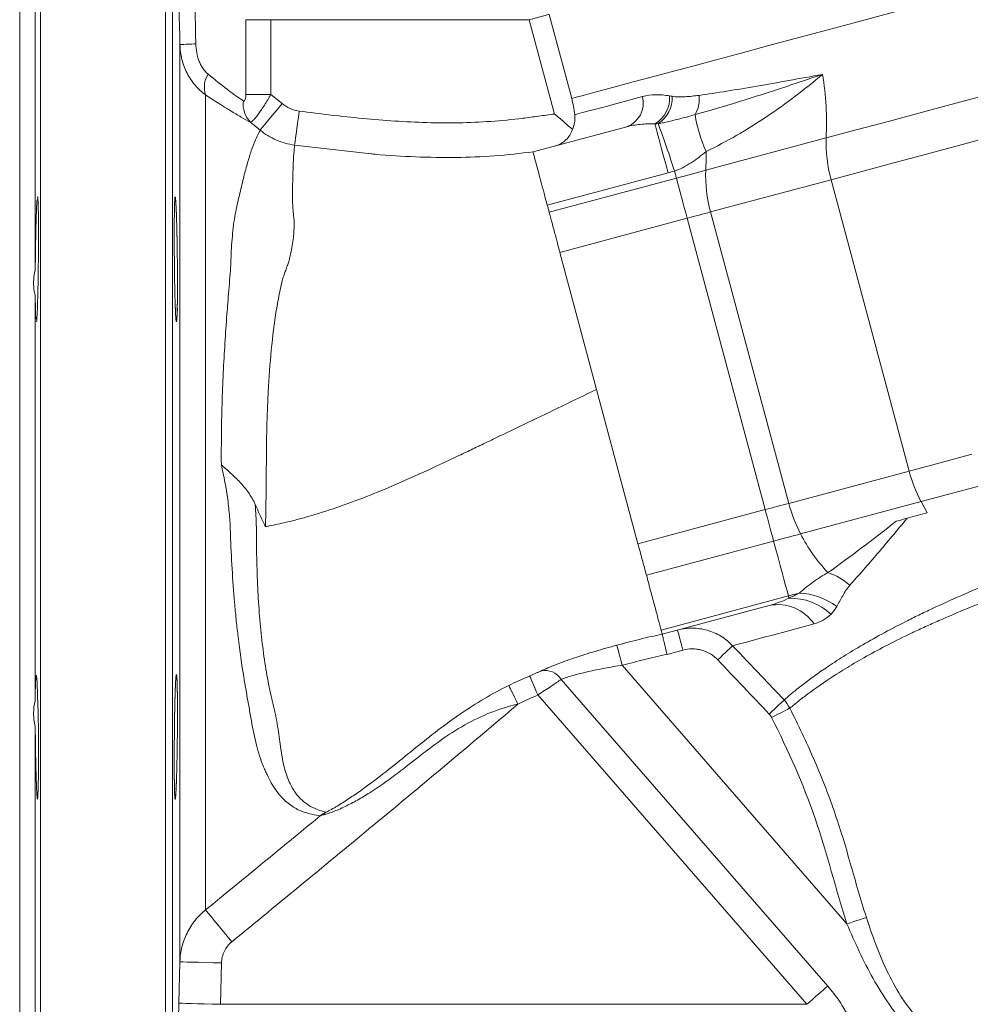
# Model space of a CAD drawing. Header units: millimetres. Extents: x -2 to 362, y -185 to 555.
# Tile 10 of 14: x 12 to 150, y 156 to 298. Entities that reach past the tile are written whole.
import ezdxf

# ---------------------------------------------------------------- set-up
doc = ezdxf.new("R2010")
doc.units = ezdxf.units.MM

msp = doc.modelspace()

# ---------------------------------------------------------------- linework, layer by layer
at = {"color": 7, "linetype": 'Continuous', "lineweight": 15}
for p, q in [((15.45, 229.34), (15.45, 339.34)), ((12.45, 229.34), (12.45, 308.34)), ((14.69, 262.26), (14.69, 303.62)), ((45.05, 287.56), (45.05, 298.34)), ((48.68, 298.34), (45.05, 298.34)), ((48.68, 298.34), (48.68, 287.56)), ((85.93, 298.34), (48.68, 298.34)), ((89.58, 284.74), (85.93, 298.34)), ((88.82, 299.11), (92.07, 286.98)), ((35.56, 162.47), (35.56, 294.74)), ((39.26, 287.5), (39.26, 169.96)), ((48.68, 287.56), (45.05, 287.56)), ((48.68, 287.56), (50.28, 286.25)), ((86.48, 279.28), (99.99, 282.9)), ((111.4, 276.63), (128.76, 281.29)), ((105.96, 276.26), (88.54, 271.59)), ((107.16, 275.5), (88.81, 270.58)), ((112.1, 270.61), (129.47, 275.26)), ((140.73, 233.24), (129.47, 275.26)), ((123.36, 228.59), (112.1, 270.61)), ((108.72, 269.7), (90.36, 264.79)), ((119.98, 227.68), (108.72, 269.7)), ((95.66, 245.03), (90.36, 264.79)), ((14.69, 200.1), (14.69, 258.59)), ((101.62, 222.76), (95.66, 245.03)), ((123.36, 228.59), (140.73, 233.24)), ((12.45, 150.34), (12.45, 229.34)), ((15.45, 119.34), (15.45, 229.34)), ((125.07, 224.19), (142.44, 228.84)), ((143.31, 227.21), (142.44, 228.84)), ((119.98, 227.68), (101.62, 222.76)), ((121.19, 223.15), (102.84, 218.23)), ((104.96, 210.31), (123.31, 215.23)), ((120.52, 213.86), (105.12, 209.73)), ((108.1, 207.42), (105.81, 206.81)), ((99.35, 205.24), (131.76, 167.95)), ((90.53, 203.19), (128.98, 158.97)), ((125.96, 156.34), (87.18, 200.95)), ((14.69, 155.06), (14.69, 196.42)), ((35.4, 156.5), (35.56, 162.47)), ((41.56, 162.31), (41.4, 156.34)), ((41.4, 156.34), (125.96, 156.34))]:
    msp.add_line(p, q, dxfattribs=at)
at = {"color": 8, "linetype": 'Continuous', "lineweight": 15}
for p, q in [((33.47, 119.34), (33.47, 337.89)), ((34.47, 336.93), (34.47, 120.32)), ((63.15, 279), (52.09, 280.25))]:
    msp.add_line(p, q, dxfattribs=at)
at = {"color": 7, "linetype": 'Continuous', "lineweight": 15, "flags": 128}
for points in [[(150.98, 302.77), (146.34, 301.53), (141.74, 300.29), (137.21, 299.08), (132.78, 297.89), (128.47, 296.74), (124.3, 295.62), (120.3, 294.55), (116.49, 293.53), (112.89, 292.56), (109.51, 291.66), (106.39, 290.82), (103.53, 290.06), (100.95, 289.37), (98.67, 288.75), (96.7, 288.22), (95.04, 287.78), (93.71, 287.42), (92.72, 287.16), (92.07, 286.98)], [(85.93, 298.34), (86.46, 298.48), (86.97, 298.62), (87.45, 298.75), (87.87, 298.86), (88.23, 298.96), (88.52, 299.03), (88.71, 299.09), (88.82, 299.11)], [(92.5, 284.64), (92.96, 284.76), (93.64, 284.94), (94.55, 285.18), (95.67, 285.49), (97.01, 285.84), (98.57, 286.26), (100.33, 286.73), (102.28, 287.26)], [(152.34, 287.61), (147.46, 286.3), (142.64, 285), (137.89, 283.73), (133.26, 282.49), (128.76, 281.29)], [(50.28, 286.25), (49.71, 285.55), (49.15, 284.88), (48.64, 284.25), (48.18, 283.69), (47.78, 283.21), (47.47, 282.83), (47.25, 282.56), (47.13, 282.41)], [(52.76, 285.17), (52.64, 284.28), (52.52, 283.41), (52.41, 282.61), (52.31, 281.88), (52.23, 281.27), (52.17, 280.78), (52.12, 280.44), (52.09, 280.25)], [(104.06, 283.33), (104.19, 282.86), (104.35, 282.26), (104.54, 281.53), (104.77, 280.69), (105.03, 279.73), (105.31, 278.66), (105.62, 277.51), (105.96, 276.26)], [(152.86, 281.53), (148.02, 280.24), (143.23, 278.95), (138.53, 277.69), (133.93, 276.46), (129.47, 275.26)], [(107.16, 275.5), (107.13, 275.63), (107.1, 275.75), (107.06, 275.88), (107.03, 276.01), (106.99, 276.13), (106.96, 276.26), (106.92, 276.39), (106.89, 276.52)], [(107.16, 275.5), (107.71, 275.65), (108.26, 275.79), (108.8, 275.94), (109.34, 276.08), (109.87, 276.22), (110.39, 276.36), (110.9, 276.5), (111.4, 276.63)], [(108.72, 269.7), (108.51, 270.48), (108.3, 271.25), (108.1, 272.01), (107.9, 272.76), (107.7, 273.49), (107.51, 274.19), (107.33, 274.86), (107.16, 275.5)], [(108.72, 269.7), (109.15, 269.82), (109.59, 269.94), (110.02, 270.06), (110.45, 270.17), (110.88, 270.28), (111.29, 270.4), (111.7, 270.51), (112.1, 270.61)], [(149.79, 235.67), (145.19, 234.44), (140.73, 233.24)], [(151.7, 231.32), (147, 230.06), (142.44, 228.84)], [(119.98, 227.68), (120.41, 227.8), (120.85, 227.91), (121.28, 228.03), (121.71, 228.14), (122.14, 228.26), (122.56, 228.37), (122.96, 228.48), (123.36, 228.59)], [(121.19, 223.15), (121.05, 223.68), (120.9, 224.22), (120.75, 224.78), (120.6, 225.34), (120.45, 225.92), (120.29, 226.5), (120.13, 227.09), (119.98, 227.68)], [(140.45, 226.44), (140.8, 226.54), (141.16, 226.63), (141.51, 226.73), (141.87, 226.82), (142.23, 226.92), (142.59, 227.02), (142.95, 227.11), (143.31, 227.21)], [(121.19, 223.15), (121.69, 223.28), (122.19, 223.41), (122.69, 223.55), (123.18, 223.68), (123.67, 223.81), (124.15, 223.94), (124.62, 224.06), (125.07, 224.19)], [(123.31, 215.23), (123.12, 215.95), (122.9, 216.76), (122.67, 217.64), (122.41, 218.61), (122.13, 219.65), (121.83, 220.76), (121.52, 221.92), (121.19, 223.15)], [(123.31, 215.23), (123.5, 215.28), (123.7, 215.33), (123.89, 215.39), (124.08, 215.44), (124.28, 215.49), (124.47, 215.54), (124.66, 215.59), (124.85, 215.64)], [(123.31, 215.23), (123.32, 215.18), (123.34, 215.14), (123.35, 215.1), (123.36, 215.06), (123.37, 215.02), (123.38, 214.98), (123.39, 214.95), (123.4, 214.91)], [(108.1, 207.42), (107.95, 207.99), (107.8, 208.53), (107.67, 209.03), (107.55, 209.47), (107.45, 209.83), (107.38, 210.1), (107.34, 210.26), (107.32, 210.32)], [(127.01, 211.2), (124.91, 210.64), (122.98, 210.12), (121.22, 209.65), (119.65, 209.23), (118.26, 208.86), (117.07, 208.54), (116.07, 208.27), (115.27, 208.06)], [(98.58, 208.13), (98.59, 208.07), (98.64, 207.9), (98.71, 207.63), (98.81, 207.27), (98.92, 206.83), (99.06, 206.34), (99.2, 205.8), (99.35, 205.24)], [(113.13, 206.02), (113.51, 206.38), (113.87, 206.73), (114.22, 207.06), (114.53, 207.35), (114.8, 207.6), (115.02, 207.81), (115.18, 207.96), (115.27, 208.06)], [(15.02, 185.97), (15.08, 186.25), (15.13, 187.56), (15.15, 189.7), (15.16, 192.43), (15.14, 195.43), (15.1, 198.37), (15.03, 200.93), (14.96, 202.8), (14.88, 203.78), (14.81, 203.76), (14.74, 202.74), (14.7, 200.84), (14.69, 200.1), (14.69, 200.1)], [(87.18, 200.95), (86.96, 201.47), (86.75, 201.98), (86.55, 202.44), (86.37, 202.86), (86.23, 203.2), (86.12, 203.46), (86.04, 203.63), (86.01, 203.71)], [(82.99, 202.33), (83.03, 202.26), (83.11, 202.09), (83.24, 201.83), (83.4, 201.5), (83.6, 201.09), (83.82, 200.64), (84.06, 200.15), (84.31, 199.64)], [(120.55, 198.2), (120.93, 198.55), (121.29, 198.9), (121.63, 199.22), (121.94, 199.51), (122.21, 199.77), (122.43, 199.98), (122.59, 200.13), (122.69, 200.23)], [(120.89, 197.72), (121.35, 197.95), (121.8, 198.18), (122.22, 198.39), (122.6, 198.58), (122.93, 198.74), (123.2, 198.88), (123.4, 198.98), (123.53, 199.04)], [(43.04, 165.35), (42.35, 166.19), (41.69, 167), (41.07, 167.75), (40.51, 168.43), (40.04, 169.01), (39.67, 169.46), (39.4, 169.78), (39.26, 169.96)], [(131.76, 167.95), (132.26, 168.11), (132.73, 168.27), (133.18, 168.41), (133.59, 168.54), (133.94, 168.66), (134.22, 168.75), (134.44, 168.82), (134.57, 168.86)], [(41.56, 162.31), (40.39, 162.34), (39.27, 162.37), (38.23, 162.4), (37.32, 162.42), (36.58, 162.44), (36.02, 162.46), (35.68, 162.47), (35.56, 162.47)], [(125.96, 156.34), (126.39, 156.72), (126.82, 157.1), (127.24, 157.46), (127.64, 157.81), (128.02, 158.14), (128.38, 158.44), (128.69, 158.72), (128.98, 158.97)], [(41.4, 156.34), (40.23, 156.37), (39.11, 156.4), (38.07, 156.43), (37.17, 156.45), (36.42, 156.47), (35.87, 156.49), (35.52, 156.49), (35.4, 156.5)]]:
    msp.add_lwpolyline(points, dxfattribs=at)
at = {"color": 7, "linetype": 'Continuous', "lineweight": 15}
for centre, radius, start, end in [((38.44, 255.59), 39.26, 90.8567, 94.2048), ((42.63, 288.64), 3.55, 148.3028, 198.7088), ((84.43, 283.37), 44.38, 357.3086, 9.197), ((98.75, 286.33), 3.65, 289.7969, 14.6937), ((101.89, 287.06), 4.31, 300.2519, 3.9599), ((102.19, 287.03), 4.35, 302.457, 3.4825), ((105.84, 286.92), 4.62, 330.6091, 6.3396), ((48.29, 286.11), 3.61, 171.7555, 224.9432), ((131.18, 288.1), 21.6, 189.1818, 203.9997), ((-25.27, 234.7), 138.62, 17.5597, 20.5497), ((148.36, 280.53), 19.61, 177.7925, 195.5806), ((73.99, 278.68), 37.46, 356.8652, 0.9723), ((130.99, 275.88), 19.61, 177.7926, 195.5805), ((160.95, 238.57), 20.91, 194.7548, 207.7143), ((143.59, 233.91), 20.91, 194.7547, 207.7144), ((146.84, 235.38), 24.48, 207.2237, 223.2869), ((125.78, 209.37), 9.79, 49.3048, 70.6753), ((123.64, 206.47), 8.44, 46.4753, 91.6593), ((124.54, 206.18), 9.47, 52.6376, 88.0917), ((121.78, 207.66), 6.32, 34.051, 101.4604), ((88.27, 201.86), 2.62, 30.4147, 104.3963), ((57.53, 182.92), 1.44, 129.8798, 148.0485)]:
    msp.add_arc(centre, radius, start, end, dxfattribs=at)
for points in [[(35.56, 294.74), (35.2, 308.8), (34.84, 322.87), (34.47, 336.93)], [(36.98, 337.56), (37.27, 323.32), (37.56, 309.08), (37.85, 294.84)], [(106.19, 287.35), (106.3, 287.33), (106.42, 287.31), (106.54, 287.29)], [(47.13, 282.41), (46.66, 282.8), (46.19, 283.18), (45.73, 283.56)], [(104.53, 283.36), (104.37, 283.35), (104.22, 283.34), (104.06, 283.33)], [(88.54, 271.59), (88.22, 272.77), (87.63, 274.99), (86.95, 277.53), (86.56, 278.99), (86.48, 279.28), (86.48, 279.28)], [(106.89, 276.52), (106.58, 276.43), (106.27, 276.34), (105.96, 276.26)], [(88.81, 270.58), (88.79, 270.67), (88.74, 270.83), (88.68, 271.08), (88.61, 271.33), (88.56, 271.51), (88.54, 271.59)], [(90.36, 264.79), (90.32, 264.94), (90.23, 265.27), (90.08, 265.82), (89.91, 266.47), (89.71, 267.23), (89.47, 268.11), (89.22, 269.06), (88.99, 269.91), (88.87, 270.38), (88.81, 270.58)], [(129.02, 218.6), (132.2, 220.85), (135.47, 223.35), (138.87, 226.02)], [(138.87, 226.02), (139.41, 226.16), (139.93, 226.3), (140.45, 226.44)], [(104.96, 210.31), (104.84, 210.76), (104.57, 211.78), (104.07, 213.64), (103.49, 215.8), (103.06, 217.4), (102.84, 218.23)], [(123.4, 214.91), (123.89, 215.14), (124.38, 215.39), (124.85, 215.64)], [(130.28, 213.71), (130.05, 213.29), (129.77, 212.92), (129.46, 212.59)], [(105.12, 209.73), (105.12, 209.73), (105.11, 209.76), (105.08, 209.87), (105.03, 210.05), (104.98, 210.22), (104.96, 210.31)], [(120.55, 198.2), (118.08, 200.8), (115.6, 203.41), (113.13, 206.02)], [(82.99, 202.33), (83.98, 202.82), (84.99, 203.27), (86.01, 203.71)], [(87.18, 200.95), (86.21, 200.54), (85.26, 200.1), (84.31, 199.64)], [(122.69, 200.23), (123.03, 199.87), (123.3, 199.48), (123.53, 199.04)], [(120.89, 197.72), (120.8, 197.9), (120.69, 198.05), (120.55, 198.2)], [(39.26, 169.96), (44.78, 174.47), (50.29, 178.99), (55.79, 183.52)], [(56.6, 184.03), (56.32, 183.88), (56.05, 183.71), (55.79, 183.52)], [(56.3, 183.69), (56.12, 183.65), (55.95, 183.59), (55.79, 183.52)]]:
    msp.add_open_spline(points, degree=3, dxfattribs=at)
for points, knots in [([(39.26, 287.5), (38.71, 287.9), (38.2, 288.36), (37.53, 289.15), (37.31, 289.43), (36.92, 290.01), (36.75, 290.32), (36.43, 290.94), (36.29, 291.26), (36.04, 291.93), (35.93, 292.27), (35.67, 293.31), (35.58, 294.02), (35.56, 294.74)], [0, 0, 0, 0, 0.25, 0.25, 0.375, 0.375, 0.5, 0.5, 0.625, 0.625, 0.75, 0.75, 1, 1, 1, 1]), ([(37.85, 294.84), (37.86, 294.43), (37.9, 294.02), (38.05, 293.21), (38.15, 292.81), (38.37, 292.24), (38.45, 292.06), (38.64, 291.7), (38.74, 291.53), (39.07, 291.04), (39.32, 290.75), (39.6, 290.51)], [0, 0, 0, 0, 0.25, 0.25, 0.5, 0.5, 0.625, 0.625, 0.75, 0.75, 1, 1, 1, 1]), ([(39.6, 290.51), (40.59, 289.67), (41.53, 288.93), (42.83, 287.94), (43.25, 287.64), (44.03, 287.09), (44.39, 286.85), (44.71, 286.63)], [0, 0, 0, 0, 0.5, 0.5, 0.75, 0.75, 1, 1, 1, 1]), ([(109.86, 284.66), (112.66, 285.42), (115.6, 286.31), (120.21, 287.78), (121.78, 288.29), (124.17, 289.09), (124.97, 289.36), (126.19, 289.77), (126.6, 289.91), (127.42, 290.19), (127.83, 290.33), (128.24, 290.46)], [0, 0, 0, 0, 0.5, 0.5, 0.75, 0.75, 0.875, 0.875, 0.9375, 0.9375, 1, 1, 1, 1]), ([(110.42, 287.43), (111.71, 287.61), (113.06, 287.82), (115.85, 288.26), (117.29, 288.5), (120.26, 289.01), (121.8, 289.28), (124.96, 289.86), (126.58, 290.16), (128.24, 290.46)], [0, 0, 0, 0, 0.25, 0.25, 0.5, 0.5, 0.75, 0.75, 1, 1, 1, 1]), ([(111.45, 279.32), (112.94, 280.06), (114.42, 280.84), (117.34, 282.52), (118.77, 283.41), (121.58, 285.29), (122.96, 286.27), (125.64, 288.32), (126.95, 289.38), (128.24, 290.46)], [0, 0, 0, 0, 0.25, 0.25, 0.5, 0.5, 0.75, 0.75, 1, 1, 1, 1]), ([(45.73, 283.56), (45.32, 283.78), (44.87, 284.03), (43.9, 284.58), (43.37, 284.89), (41.72, 285.89), (40.53, 286.65), (39.26, 287.5)], [0, 0, 0, 0, 0.25, 0.25, 0.5, 0.5, 1, 1, 1, 1]), ([(44.71, 286.63), (44.73, 286.61), (44.76, 286.6), (44.82, 286.61), (44.84, 286.62), (44.92, 286.69), (44.96, 286.77), (45.01, 286.97), (45.03, 287.09), (45.05, 287.32), (45.05, 287.44), (45.05, 287.56)], [0, 0, 0, 0, 0.125, 0.125, 0.25, 0.25, 0.5, 0.5, 0.75, 0.75, 1, 1, 1, 1]), ([(48.68, 287.56), (48.38, 287.03), (48.06, 286.51), (47.6, 285.8), (47.45, 285.57), (47.16, 285.13), (47.02, 284.93), (46.75, 284.56), (46.62, 284.4), (46.38, 284.11), (46.27, 283.99), (46.08, 283.78), (45.99, 283.7), (45.84, 283.6), (45.78, 283.57), (45.73, 283.56)], [0, 0, 0, 0, 0.25, 0.25, 0.375, 0.375, 0.5, 0.5, 0.625, 0.625, 0.75, 0.75, 0.875, 0.875, 1, 1, 1, 1]), ([(92.07, 286.98), (92.16, 286.6), (92.24, 286.21), (92.38, 285.42), (92.44, 285.03), (92.5, 284.64)], [0, 0, 0, 0, 0.5, 0.5, 1, 1, 1, 1]), ([(102.28, 287.26), (102.87, 287.42), (103.5, 287.5), (104.8, 287.53), (105.49, 287.47), (106.19, 287.35)], [0, 0, 0, 0, 0.5, 0.5, 1, 1, 1, 1]), ([(106.54, 287.29), (106.85, 287.24), (107.16, 287.22), (107.8, 287.21), (108.12, 287.22), (109.09, 287.27), (109.75, 287.34), (110.42, 287.43)], [0, 0, 0, 0, 0.25, 0.25, 0.5, 0.5, 1, 1, 1, 1]), ([(50.28, 286.25), (50.63, 285.96), (51.02, 285.72), (51.86, 285.35), (52.3, 285.23), (52.76, 285.17)], [0, 0, 0, 0, 0.5, 0.5, 1, 1, 1, 1]), ([(52.76, 285.17), (55.81, 284.76), (58.87, 284.39), (65, 283.81), (68.07, 283.59), (72.69, 283.46), (74.24, 283.44), (77.32, 283.5), (78.86, 283.57), (81.94, 283.79), (83.47, 283.94), (85.76, 284.22), (86.53, 284.33), (88.05, 284.53), (88.82, 284.64), (89.58, 284.74)], [0, 0, 0, 0, 0.25, 0.25, 0.5, 0.5, 0.625, 0.625, 0.75, 0.75, 0.875, 0.875, 0.9375, 0.9375, 1, 1, 1, 1]), ([(92.19, 282.5), (91.79, 282.86), (91.36, 283.23), (90.71, 283.79), (90.48, 283.98), (90.14, 284.26), (90.03, 284.36), (89.81, 284.55), (89.69, 284.64), (89.58, 284.74)], [0, 0, 0, 0, 0.5, 0.5, 0.75, 0.75, 0.875, 0.875, 1, 1, 1, 1]), ([(92.5, 284.64), (92.53, 284.43), (92.53, 284.25), (92.53, 283.89), (92.51, 283.71), (92.43, 283.18), (92.33, 282.84), (92.19, 282.5)], [0, 0, 0, 0, 0.25, 0.25, 0.5, 0.5, 1, 1, 1, 1]), ([(109.86, 284.66), (109.02, 284.42), (108.18, 284.18), (106.88, 283.85), (106.44, 283.74), (105.75, 283.59), (105.52, 283.54), (105.04, 283.44), (104.79, 283.4), (104.53, 283.36)], [0, 0, 0, 0, 0.5, 0.5, 0.75, 0.75, 0.875, 0.875, 1, 1, 1, 1]), ([(104.06, 283.33), (103.34, 283.35), (102.63, 283.32), (101.27, 283.18), (100.61, 283.06), (99.99, 282.9)], [0, 0, 0, 0, 0.5, 0.5, 1, 1, 1, 1]), ([(41.53, 234.14), (41.52, 235.72), (41.53, 237.29), (41.57, 240.4), (41.6, 241.96), (41.7, 245), (41.76, 246.49), (41.91, 249.4), (41.99, 250.83), (42.17, 253.63), (42.27, 255), (42.43, 257.02), (42.48, 257.69), (42.58, 259), (42.64, 259.65), (42.74, 260.93), (42.79, 261.56), (42.86, 262.49), (42.88, 262.8), (42.91, 263.42), (42.92, 263.73), (42.95, 264.65), (42.97, 265.25), (43.06, 266.41), (43.1, 266.98), (43.21, 268.08), (43.28, 268.62), (43.43, 269.66), (43.52, 270.16), (43.7, 271.12), (43.8, 271.58), (44, 272.48), (44.11, 272.9), (44.41, 274.16), (44.59, 274.96), (44.96, 276.43), (45.14, 277.11), (45.5, 278.36), (45.68, 278.93), (46.03, 279.93), (46.2, 280.37), (46.68, 281.53), (46.95, 282.07), (47.13, 282.41)], [0, 0, 0, 0, 0.0625, 0.0625, 0.125, 0.125, 0.1875, 0.1875, 0.25, 0.25, 0.3125, 0.3125, 0.34375, 0.34375, 0.375, 0.375, 0.40625, 0.40625, 0.421875, 0.421875, 0.4375, 0.4375, 0.46875, 0.46875, 0.5, 0.5, 0.53125, 0.53125, 0.5625, 0.5625, 0.59375, 0.59375, 0.625, 0.625, 0.6875, 0.6875, 0.75, 0.75, 0.8125, 0.8125, 0.875, 0.875, 1, 1, 1, 1]), ([(52.09, 280.25), (51.18, 280.38), (50.31, 280.62), (48.62, 281.36), (47.84, 281.83), (47.13, 282.41)], [0, 0, 0, 0, 0.5, 0.5, 1, 1, 1, 1]), ([(92.19, 282.5), (92.13, 282.35), (92.07, 282.21), (91.94, 281.93), (91.87, 281.81), (91.63, 281.44), (91.44, 281.21), (91.03, 280.82), (90.81, 280.64), (90.42, 280.42), (90.29, 280.35), (90, 280.23), (89.84, 280.18), (89.67, 280.13)], [0, 0, 0, 0, 0.125, 0.125, 0.25, 0.25, 0.5, 0.5, 0.75, 0.75, 0.875, 0.875, 1, 1, 1, 1]), ([(52.09, 280.25), (52.06, 279.97), (52.03, 279.56), (51.95, 278.49), (51.92, 277.83), (51.87, 276.63), (51.86, 276.19), (51.83, 275.25), (51.82, 274.75), (51.79, 273.68), (51.78, 273.11), (51.8, 272.22), (51.81, 271.91), (51.83, 271.45), (51.84, 271.29), (51.86, 271.05), (51.87, 270.94), (51.88, 270.82), (51.89, 270.74), (51.9, 270.7), (51.9, 270.66)], [0, 0, 0, 0, 0.25, 0.25, 0.5, 0.5, 0.625, 0.625, 0.75, 0.75, 0.875, 0.875, 0.9375, 0.9375, 0.96875, 0.96875, 0.984375, 0.992188, 0.992188, 1, 1, 1, 1]), ([(86.48, 279.28), (84.64, 279.06), (80.94, 278.64), (75.28, 278.41), (69.54, 278.54), (65.46, 278.73), (63.34, 278.98), (63.15, 279)], [0, 0, 0, 0, 0.238171, 0.477236, 0.726119, 0.975063, 1, 1, 1, 1]), ([(111.45, 279.32), (111.1, 279.04), (110.75, 278.76), (110.04, 278.22), (109.68, 277.96), (108.93, 277.47), (108.55, 277.24), (107.74, 276.84), (107.32, 276.66), (106.89, 276.52)], [0, 0, 0, 0, 0.25, 0.25, 0.5, 0.5, 0.75, 0.75, 1, 1, 1, 1]), ([(14.84, 254.85), (14.85, 254.83), (14.88, 254.67), (14.94, 255.36), (15.01, 256.92), (15.08, 259.35), (15.13, 262.25), (15.16, 265.33), (15.16, 268.23), (15.14, 270.66), (15.1, 272.21), (15.06, 272.9), (15.03, 272.74), (15.02, 272.72)], [0, 0, 0, 0, 0.016857, 0.124301, 0.231764, 0.339221, 0.446653, 0.554053, 0.661427, 0.768788, 0.876155, 0.983544, 1, 1, 1, 1]), ([(35.19, 257.84), (35.18, 257), (35.17, 256.63), (35.16, 256.14), (35.15, 255.99), (35.14, 255.71), (35.14, 255.58), (35.12, 255.24), (35.11, 255.07), (35.08, 254.84), (35.07, 254.78), (35.04, 254.78), (35.02, 254.84), (35, 255.01), (34.99, 255.09), (34.97, 255.26), (34.96, 255.45), (34.94, 255.7), (34.93, 255.98), (34.92, 256.13), (34.9, 256.63), (34.88, 257), (34.86, 257.62), (34.86, 257.84), (34.84, 258.3), (34.84, 258.54), (34.82, 259.27), (34.81, 259.79), (34.79, 260.6), (34.79, 260.89), (34.78, 261.45), (34.78, 261.74), (34.76, 262.6), (34.76, 263.18), (34.75, 264.37), (34.74, 264.96), (34.74, 265.82), (34.74, 266.11), (34.74, 266.67), (34.74, 266.95), (34.74, 267.77), (34.74, 268.29), (34.74, 269.27), (34.75, 269.73), (34.76, 270.56), (34.76, 270.93), (34.78, 271.43), (34.78, 271.58), (34.79, 271.86), (34.8, 272.11), (34.81, 272.31), (34.82, 272.48), (34.83, 272.55), (34.84, 272.73), (34.86, 272.78), (34.88, 272.78), (34.88, 272.77), (34.9, 272.71), (34.91, 272.67), (34.93, 272.5), (34.94, 272.33), (34.97, 271.99), (34.97, 271.86), (34.99, 271.58), (35, 271.43), (35.02, 270.94), (35.04, 270.57), (35.07, 269.74), (35.08, 269.28), (35.1, 268.55), (35.11, 268.3), (35.12, 267.78), (35.13, 267.51), (35.14, 266.69), (35.15, 266.13), (35.17, 264.98), (35.18, 264.38), (35.19, 263.2), (35.2, 262.62), (35.2, 261.75), (35.2, 261.46), (35.21, 260.9), (35.21, 260.62), (35.21, 259.81), (35.21, 259.29), (35.2, 258.3), (35.19, 257.84), (35.18, 257)], [-0.03125, -0.03125, 0, 0, 0.03125, 0.03125, 0.046875, 0.046875, 0.0625, 0.0625, 0.09375, 0.09375, 0.125, 0.125, 0.15625, 0.15625, 0.171875, 0.171875, 0.1875, 0.203125, 0.203125, 0.21875, 0.21875, 0.25, 0.25, 0.265625, 0.265625, 0.28125, 0.28125, 0.3125, 0.3125, 0.328125, 0.328125, 0.34375, 0.34375, 0.375, 0.375, 0.40625, 0.40625, 0.421875, 0.421875, 0.4375, 0.4375, 0.46875, 0.46875, 0.5, 0.5, 0.53125, 0.53125, 0.546875, 0.546875, 0.5625, 0.578125, 0.578125, 0.59375, 0.59375, 0.625, 0.625, 0.640625, 0.640625, 0.65625, 0.65625, 0.6875, 0.6875, 0.703125, 0.703125, 0.71875, 0.71875, 0.75, 0.75, 0.78125, 0.78125, 0.796875, 0.796875, 0.8125, 0.8125, 0.84375, 0.84375, 0.875, 0.875, 0.90625, 0.90625, 0.921875, 0.921875, 0.9375, 0.9375, 0.96875, 0.96875, 1, 1, 1.03125, 1.03125]), ([(14.96, 272.42), (14.95, 272.26), (14.93, 272.06), (14.91, 271.7), (14.9, 271.56), (14.89, 271.28), (14.88, 271.12), (14.86, 270.62), (14.85, 270.25), (14.83, 269.65), (14.82, 269.44), (14.81, 269.01), (14.8, 268.78), (14.78, 268.09), (14.77, 267.6), (14.75, 266.59), (14.74, 266.06), (14.72, 264.99), (14.72, 264.45), (14.7, 263.36), (14.7, 262.81), (14.69, 262.26)], [0, 0, 0, 0, 0.125, 0.125, 0.1875, 0.1875, 0.25, 0.25, 0.375, 0.375, 0.4375, 0.4375, 0.5, 0.5, 0.625, 0.625, 0.75, 0.75, 0.875, 0.875, 1, 1, 1, 1]), ([(51.9, 270.66), (51.97, 270.06), (52.02, 269.44), (52.02, 268.44), (52.01, 268.09), (51.96, 267.38), (51.93, 267.01), (51.79, 265.88), (51.65, 265.08), (51.41, 264.06), (51.36, 263.85), (51.24, 263.43), (51.17, 263.22), (51.03, 262.79), (50.95, 262.57), (50.8, 262.14), (50.72, 261.93), (50.56, 261.5), (50.48, 261.28), (50.35, 260.85), (50.3, 260.64), (50.14, 259.99), (50.05, 259.55), (49.77, 258.22), (49.61, 257.32), (49.16, 254.56), (48.93, 252.66), (48.54, 248.75), (48.4, 246.74), (48.23, 243.62), (48.19, 242.57), (48.11, 240.42), (48.08, 239.35), (48.05, 237.2), (48.04, 236.12), (48.02, 233.96), (48.01, 232.87), (48, 231.24), (47.99, 230.7), (47.98, 229.61), (47.97, 229.06), (47.96, 227.97), (47.94, 227.42), (47.93, 226.6), (47.92, 226.33), (47.91, 225.92), (47.9, 225.71), (47.9, 225.51), (47.89, 225.37), (47.89, 225.3), (47.89, 225.23)], [0, 0, 0, 0, 0.0625, 0.0625, 0.09375, 0.09375, 0.125, 0.125, 0.1875, 0.1875, 0.203125, 0.203125, 0.21875, 0.21875, 0.234375, 0.234375, 0.25, 0.25, 0.265625, 0.265625, 0.28125, 0.28125, 0.3125, 0.3125, 0.375, 0.375, 0.5, 0.5, 0.625, 0.625, 0.6875, 0.6875, 0.75, 0.75, 0.8125, 0.8125, 0.875, 0.875, 0.90625, 0.90625, 0.9375, 0.9375, 0.96875, 0.96875, 0.984375, 0.984375, 0.992187, 0.996094, 0.996094, 1, 1, 1, 1]), ([(14.69, 262.26), (14.53, 261.61), (14.45, 260.97), (14.45, 260.03), (14.47, 259.72), (14.55, 259.14), (14.61, 258.86), (14.69, 258.59)], [0, 0, 0, 0, 0.5, 0.5, 0.75, 0.75, 1, 1, 1, 1]), ([(14.69, 258.59), (14.7, 257.76), (14.71, 257.05), (14.74, 255.87), (14.76, 255.43), (14.78, 255.14)], [0, 0, 0, 0, 0.5, 0.5, 1, 1, 1, 1]), ([(47.89, 225.23), (48.08, 225.27), (49.06, 225.45), (50.74, 225.81), (52.94, 226.37), (57.11, 227.56), (62.08, 229.35), (67.85, 231.79), (71.85, 233.61), (74.78, 234.99), (76.88, 235.99), (77.98, 236.52), (79.45, 237.22), (81.77, 238.33), (87.28, 240.97), (92.32, 243.41), (95.66, 245.03)], [0.329594, 0.329594, 0.329594, 0.329594, 0.3381629, 0.375, 0.40625, 0.4375, 0.5625, 0.625, 0.6875, 0.734375, 0.75, 0.7774483, 0.78125, 0.8125, 0.875, 1, 1, 1, 1]), ([(122.69, 200.23), (122.82, 200.34), (122.96, 200.46), (123.27, 200.73), (123.44, 200.88), (124, 201.34), (124.42, 201.69), (125.88, 202.84), (127.09, 203.73), (128.91, 204.99), (129.3, 205.24), (130.09, 205.77), (130.51, 206.04), (131.8, 206.85), (132.71, 207.41), (135.63, 209.13), (137.82, 210.32), (140.87, 211.86), (141.5, 212.17), (142.77, 212.79), (143.42, 213.1), (145.4, 214.03), (146.77, 214.65), (151, 216.52), (154, 217.76), (160.35, 220.26), (163.61, 221.48), (168.61, 223.26), (170.29, 223.85), (172.84, 224.73), (173.7, 225.03), (175.41, 225.61), (176.28, 225.9), (180.6, 227.34), (184.02, 228.44), (189.09, 230.03), (190.77, 230.55), (193.28, 231.32), (194.11, 231.57), (195.77, 232.08), (196.6, 232.33), (200.7, 233.56), (203.84, 234.49), (208.34, 235.8), (209.81, 236.22), (211.96, 236.84), (212.66, 237.04), (214.06, 237.44), (214.75, 237.64), (218.14, 238.6), (220.62, 239.3), (224.04, 240.27), (225.12, 240.57), (226.66, 241.01), (227.17, 241.15), (228.14, 241.42), (228.62, 241.56), (230.91, 242.21), (232.47, 242.65), (235.07, 243.4), (236.1, 243.71), (236.87, 243.94)], [0, 0, 0, 0, 0.015625, 0.015625, 0.03125, 0.03125, 0.0625, 0.0625, 0.125, 0.125, 0.140625, 0.140625, 0.15625, 0.15625, 0.1875, 0.1875, 0.25, 0.25, 0.265625, 0.265625, 0.28125, 0.28125, 0.3125, 0.3125, 0.375, 0.375, 0.4375, 0.4375, 0.46875, 0.46875, 0.484375, 0.484375, 0.5, 0.5, 0.5625, 0.5625, 0.59375, 0.59375, 0.609375, 0.609375, 0.625, 0.625, 0.6875, 0.6875, 0.71875, 0.71875, 0.734375, 0.734375, 0.75, 0.75, 0.8125, 0.8125, 0.84375, 0.84375, 0.859375, 0.859375, 0.875, 0.875, 0.9375, 0.9375, 1, 1, 1, 1]), ([(238.04, 239.45), (237.25, 239.27), (236.18, 239.03), (233.52, 238.41), (231.93, 238.03), (229.62, 237.46), (229.14, 237.35), (228.16, 237.1), (227.65, 236.98), (226.1, 236.59), (225.01, 236.32), (221.59, 235.46), (219.1, 234.82), (215.72, 233.95), (215.03, 233.77), (213.63, 233.41), (212.93, 233.22), (210.78, 232.66), (209.32, 232.27), (204.82, 231.08), (201.69, 230.23), (197.6, 229.11), (196.77, 228.88), (195.11, 228.42), (194.28, 228.18), (191.78, 227.48), (190.1, 227.01), (185.03, 225.55), (181.62, 224.55), (177.3, 223.23), (176.43, 222.97), (174.71, 222.43), (173.86, 222.17), (171.31, 221.36), (169.62, 220.82), (164.62, 219.18), (161.36, 218.06), (154.99, 215.75), (151.98, 214.59), (147.73, 212.85), (146.36, 212.27), (144.37, 211.39), (143.72, 211.1), (142.43, 210.51), (141.8, 210.22), (138.74, 208.76), (136.54, 207.63), (133.6, 205.99), (132.68, 205.45), (131.39, 204.67), (130.97, 204.41), (130.17, 203.9), (129.79, 203.66), (127.95, 202.45), (126.74, 201.58), (125.27, 200.47), (124.84, 200.13), (124.28, 199.67), (124.11, 199.53), (123.8, 199.27), (123.65, 199.15), (123.53, 199.04)], [0, 0, 0, 0, 0.0625, 0.0625, 0.125, 0.125, 0.140625, 0.140625, 0.15625, 0.15625, 0.1875, 0.1875, 0.25, 0.25, 0.265625, 0.265625, 0.28125, 0.28125, 0.3125, 0.3125, 0.375, 0.375, 0.390625, 0.390625, 0.40625, 0.40625, 0.4375, 0.4375, 0.5, 0.5, 0.515625, 0.515625, 0.53125, 0.53125, 0.5625, 0.5625, 0.625, 0.625, 0.6875, 0.6875, 0.71875, 0.71875, 0.734375, 0.734375, 0.75, 0.75, 0.8125, 0.8125, 0.84375, 0.84375, 0.859375, 0.859375, 0.875, 0.875, 0.9375, 0.9375, 0.96875, 0.96875, 0.984375, 0.984375, 1, 1, 1, 1]), ([(46.41, 228.44), (46.14, 229.05), (45.81, 229.61), (45.25, 230.41), (45.05, 230.67), (44.64, 231.17), (44.43, 231.41), (43.78, 232.11), (43.32, 232.54), (42.64, 233.16), (42.42, 233.36), (41.97, 233.75), (41.74, 233.95), (41.53, 234.14)], [0, 0, 0, 0, 0.25, 0.25, 0.375, 0.375, 0.5, 0.5, 0.75, 0.75, 0.875, 0.875, 1, 1, 1, 1]), ([(55.79, 183.52), (55.47, 183.59), (55.05, 183.65), (54.12, 183.85), (53.61, 183.99), (52.83, 184.3), (52.57, 184.42), (52.05, 184.7), (51.79, 184.87), (51.02, 185.41), (50.52, 185.86), (49.59, 186.93), (49.14, 187.56), (48.52, 188.66), (48.32, 189.05), (48.03, 189.67), (47.93, 189.88), (47.74, 190.31), (47.65, 190.53), (47.18, 191.65), (46.88, 192.65), (46.33, 194.82), (46.09, 195.99), (45.75, 197.85), (45.64, 198.49), (45.41, 199.78), (45.3, 200.43), (44.95, 202.42), (44.72, 203.79), (44.3, 206.62), (44.1, 208.09), (43.83, 210.36), (43.74, 211.13), (43.58, 212.69), (43.51, 213.48), (43.3, 215.87), (43.18, 217.49), (42.98, 220.79), (42.9, 222.46), (42.83, 224.56), (42.82, 224.98), (42.78, 225.82), (42.75, 226.24), (42.65, 227.5), (42.57, 228.33), (42.23, 230.83), (41.92, 232.49), (41.53, 234.14)], [0, 0, 0, 0, 0.0625, 0.0625, 0.125, 0.125, 0.15625, 0.15625, 0.1875, 0.1875, 0.25, 0.25, 0.3125, 0.3125, 0.34375, 0.34375, 0.359375, 0.359375, 0.375, 0.375, 0.4375, 0.4375, 0.5, 0.5, 0.53125, 0.53125, 0.5625, 0.5625, 0.625, 0.625, 0.6875, 0.6875, 0.71875, 0.71875, 0.75, 0.75, 0.8125, 0.8125, 0.875, 0.875, 0.890625, 0.890625, 0.90625, 0.90625, 0.9375, 0.9375, 1, 1, 1, 1]), ([(47.89, 225.23), (47.89, 225.23), (47.88, 225.24), (47.88, 225.24), (47.87, 225.25), (47.87, 225.26), (47.86, 225.27), (47.85, 225.29), (47.84, 225.31), (47.82, 225.36), (47.8, 225.39), (47.75, 225.49), (47.72, 225.56), (47.63, 225.76), (47.57, 225.89), (47.38, 226.29), (47.26, 226.56), (46.89, 227.37), (46.65, 227.9), (46.41, 228.44)], [0, 0, 0, 0, 0.003906, 0.003906, 0.007813, 0.007813, 0.015625, 0.015625, 0.03125, 0.03125, 0.0625, 0.0625, 0.125, 0.125, 0.25, 0.25, 0.5, 0.5, 1, 1, 1, 1]), ([(46.41, 228.44), (46.46, 227.87), (46.51, 227.01), (46.56, 226.01), (46.57, 225.58), (46.58, 225.3), (46.58, 225.15), (46.58, 225.01)], [0, 0, 0, 0, 0.5, 0.75, 0.875, 0.875, 1, 1, 1, 1]), ([(140.45, 226.44), (138.98, 224.68), (137.56, 222.98), (134.8, 219.75), (133.47, 218.22), (132.16, 216.79)], [0, 0, 0, 0, 0.5, 0.5, 1, 1, 1, 1]), ([(46.58, 225.01), (46.59, 222.1), (46.65, 219.22), (46.85, 215.04), (46.93, 213.66), (47.15, 210.97), (47.28, 209.66), (47.59, 207.12), (47.76, 205.89), (48.06, 204.1), (48.16, 203.51), (48.38, 202.35), (48.49, 201.78), (48.67, 200.94), (48.74, 200.66), (48.88, 200.11), (48.95, 199.83), (49.08, 199.29), (49.15, 199.01), (49.27, 198.48), (49.32, 198.21), (49.58, 196.89), (49.74, 195.88), (50.02, 193.97), (50.13, 193.07), (50.29, 192.02), (50.33, 191.82), (50.4, 191.41), (50.44, 191.22), (50.58, 190.63), (50.68, 190.26), (51, 189.19), (51.26, 188.56), (51.82, 187.43), (52.13, 186.94), (52.64, 186.31), (52.82, 186.12), (53.18, 185.76), (53.37, 185.6), (53.93, 185.16), (54.31, 184.93), (55.06, 184.56), (55.43, 184.42), (56.08, 184.2), (56.38, 184.11), (56.6, 184.03)], [0, 0, 0, 0, 0.125, 0.125, 0.1875, 0.1875, 0.25, 0.25, 0.3125, 0.3125, 0.34375, 0.34375, 0.375, 0.375, 0.390625, 0.390625, 0.40625, 0.40625, 0.421875, 0.421875, 0.4375, 0.4375, 0.5, 0.5, 0.5625, 0.5625, 0.578125, 0.578125, 0.59375, 0.59375, 0.625, 0.625, 0.6875, 0.6875, 0.75, 0.75, 0.78125, 0.78125, 0.8125, 0.8125, 0.875, 0.875, 0.9375, 0.9375, 1, 1, 1, 1]), ([(102.84, 218.23), (102.75, 218.58), (102.55, 219.32), (102.23, 220.5), (101.91, 221.67), (101.72, 222.41), (101.62, 222.76)], [0.44229956, 0.44229956, 0.44229956, 0.44229956, 0.44564843, 0.4489973, 0.45234618, 0.45569505, 0.45569505, 0.45569505, 0.45569505]), ([(124.85, 215.64), (125.5, 216.18), (126.16, 216.71), (127.54, 217.72), (128.26, 218.2), (129.02, 218.6)], [0, 0, 0, 0, 0.5, 0.5, 1, 1, 1, 1]), ([(132.16, 216.79), (131.95, 216.55), (131.77, 216.3), (131.44, 215.79), (131.29, 215.53), (130.85, 214.74), (130.57, 214.21), (130.28, 213.71)], [0, 0, 0, 0, 0.25, 0.25, 0.5, 0.5, 1, 1, 1, 1]), ([(120.52, 213.86), (121.02, 213.99), (121.51, 214.14), (122.48, 214.49), (122.95, 214.69), (123.4, 214.91)], [0, 0, 0, 0, 0.5, 0.5, 1, 1, 1, 1]), ([(129.46, 212.59), (129.13, 212.25), (128.75, 211.97), (127.93, 211.51), (127.49, 211.33), (127.01, 211.2)], [0, 0, 0, 0, 0.5, 0.5, 1, 1, 1, 1]), ([(107.32, 210.32), (108.03, 210.51), (108.74, 210.6), (109.83, 210.59), (110.19, 210.57), (110.91, 210.46), (111.26, 210.39), (111.95, 210.19), (112.29, 210.07), (112.96, 209.78), (113.28, 209.61), (113.9, 209.24), (114.19, 209.03), (114.76, 208.57), (115.02, 208.32), (115.27, 208.06)], [0, 0, 0, 0, 0.25, 0.25, 0.375, 0.375, 0.5, 0.5, 0.625, 0.625, 0.75, 0.75, 0.875, 0.875, 1, 1, 1, 1]), ([(98.58, 208.13), (99.66, 208.42), (100.75, 208.7), (102.38, 209.11), (102.93, 209.24), (104.02, 209.49), (104.57, 209.61), (105.12, 209.73)], [0, 0, 0, 0, 0.5, 0.5, 0.75, 0.75, 1, 1, 1, 1]), ([(105.12, 209.73), (105.12, 209.73), (105.12, 209.71), (105.14, 209.64), (105.15, 209.58), (105.19, 209.43), (105.21, 209.34), (105.26, 209.13), (105.29, 209.01), (105.35, 208.74), (105.39, 208.59), (105.46, 208.27), (105.5, 208.1), (105.59, 207.75), (105.63, 207.57), (105.72, 207.19), (105.77, 207), (105.81, 206.81)], [0, 0, 0, 0, 0.125, 0.125, 0.25, 0.25, 0.375, 0.375, 0.5, 0.5, 0.625, 0.625, 0.75, 0.75, 0.875, 0.875, 1, 1, 1, 1]), ([(87.62, 204.4), (87.93, 204.55), (88.27, 204.7), (89, 205.01), (89.4, 205.17), (90.62, 205.65), (91.51, 205.97), (92.93, 206.46), (93.42, 206.62), (94.42, 206.94), (94.93, 207.09), (96.46, 207.55), (97.51, 207.85), (98.58, 208.13)], [0, 0, 0, 0, 0.125, 0.125, 0.25, 0.25, 0.5, 0.5, 0.625, 0.625, 0.75, 0.75, 1, 1, 1, 1]), ([(113.13, 206.02), (112.97, 206.19), (112.8, 206.35), (112.44, 206.63), (112.26, 206.76), (111.67, 207.11), (111.24, 207.29), (110.59, 207.47), (110.36, 207.52), (109.91, 207.58), (109.68, 207.6), (108.99, 207.6), (108.54, 207.54), (108.1, 207.42)], [0, 0, 0, 0, 0.125, 0.125, 0.25, 0.25, 0.5, 0.5, 0.625, 0.625, 0.75, 0.75, 1, 1, 1, 1]), ([(115.27, 208.06), (116.65, 206.6), (118.02, 205.15), (119.4, 203.7), (120.5, 202.54), (121.59, 201.38), (122.69, 200.23)], [0, 0, 0, 0, 0.006, 0.006, 0.006, 0.01078397, 0.01078397, 0.01078397, 0.01078397]), ([(105.81, 206.81), (104.73, 206.58), (103.65, 206.33), (101.5, 205.8), (100.42, 205.52), (99.35, 205.24)], [0, 0, 0, 0, 0.5, 0.5, 1, 1, 1, 1]), ([(99.35, 205.24), (98.5, 205.11), (97.66, 204.97), (96.43, 204.74), (96.02, 204.66), (95.22, 204.49), (94.82, 204.41), (93.67, 204.14), (92.95, 203.96), (91.96, 203.67), (91.64, 203.57), (91.05, 203.38), (90.78, 203.28), (90.53, 203.19)], [0, 0, 0, 0, 0.25, 0.25, 0.375, 0.375, 0.5, 0.5, 0.75, 0.75, 0.875, 0.875, 1, 1, 1, 1]), ([(35.07, 188.96), (35.04, 188.12), (35.02, 187.75), (35, 187.26), (34.99, 187.11), (34.97, 186.83), (34.97, 186.7), (34.94, 186.36), (34.93, 186.19), (34.9, 185.96), (34.88, 185.9), (34.86, 185.9), (34.84, 185.96), (34.83, 186.13), (34.82, 186.2), (34.81, 186.37), (34.8, 186.57), (34.79, 186.82), (34.78, 187.1), (34.78, 187.25), (34.76, 187.74), (34.76, 188.12), (34.75, 188.74), (34.75, 188.96), (34.74, 189.41), (34.74, 189.65), (34.74, 190.39), (34.74, 190.9), (34.74, 191.72), (34.74, 192), (34.74, 192.57), (34.74, 192.85), (34.74, 193.71), (34.75, 194.3), (34.76, 195.49), (34.76, 196.07), (34.78, 196.94), (34.78, 197.22), (34.79, 197.79), (34.79, 198.07), (34.81, 198.89), (34.82, 199.4), (34.84, 200.38), (34.86, 200.84), (34.88, 201.68), (34.9, 202.05), (34.92, 202.54), (34.93, 202.7), (34.94, 202.97), (34.96, 203.22), (34.97, 203.42), (34.99, 203.59), (35, 203.67), (35.02, 203.84), (35.04, 203.9), (35.06, 203.9), (35.07, 203.89), (35.08, 203.83), (35.09, 203.79), (35.11, 203.61), (35.12, 203.45), (35.14, 203.11), (35.14, 202.98), (35.15, 202.7), (35.16, 202.55), (35.17, 202.06), (35.18, 201.69), (35.19, 200.85), (35.2, 200.4), (35.2, 199.67), (35.2, 199.42), (35.21, 198.9), (35.21, 198.63), (35.21, 197.81), (35.21, 197.25), (35.2, 196.09), (35.19, 195.5), (35.18, 194.32), (35.17, 193.74), (35.16, 192.87), (35.15, 192.58), (35.14, 192.02), (35.14, 191.74), (35.12, 190.93), (35.11, 190.4), (35.08, 189.42), (35.07, 188.96), (35.04, 188.12)], [-0.03125, -0.03125, 0, 0, 0.03125, 0.03125, 0.046875, 0.046875, 0.0625, 0.0625, 0.09375, 0.09375, 0.125, 0.125, 0.15625, 0.15625, 0.171875, 0.171875, 0.1875, 0.203125, 0.203125, 0.21875, 0.21875, 0.25, 0.25, 0.265625, 0.265625, 0.28125, 0.28125, 0.3125, 0.3125, 0.328125, 0.328125, 0.34375, 0.34375, 0.375, 0.375, 0.40625, 0.40625, 0.421875, 0.421875, 0.4375, 0.4375, 0.46875, 0.46875, 0.5, 0.5, 0.53125, 0.53125, 0.546875, 0.546875, 0.5625, 0.578125, 0.578125, 0.59375, 0.59375, 0.625, 0.625, 0.640625, 0.640625, 0.65625, 0.65625, 0.6875, 0.6875, 0.703125, 0.703125, 0.71875, 0.71875, 0.75, 0.75, 0.78125, 0.78125, 0.796875, 0.796875, 0.8125, 0.8125, 0.84375, 0.84375, 0.875, 0.875, 0.90625, 0.90625, 0.921875, 0.921875, 0.9375, 0.9375, 0.96875, 0.96875, 1, 1, 1.03125, 1.03125]), ([(87.62, 204.4), (87.52, 204.36), (87.41, 204.31), (87.17, 204.2), (87.04, 204.15), (86.62, 203.97), (86.32, 203.84), (86.01, 203.71)], [0, 0, 0, 0, 0.25, 0.25, 0.5, 0.5, 1, 1, 1, 1]), ([(87.18, 200.95), (87.51, 201.16), (87.83, 201.38), (88.46, 201.8), (88.77, 202), (89.2, 202.29), (89.34, 202.39), (89.61, 202.57), (89.74, 202.66), (90.11, 202.91), (90.34, 203.06), (90.53, 203.19)], [0, 0, 0, 0, 0.25, 0.25, 0.5, 0.5, 0.625, 0.625, 0.75, 0.75, 1, 1, 1, 1]), ([(56.6, 184.03), (56.72, 184.08), (56.86, 184.15), (57.13, 184.3), (57.27, 184.37), (57.69, 184.61), (57.97, 184.77), (58.82, 185.28), (59.38, 185.64), (60.49, 186.38), (61.05, 186.76), (62.15, 187.54), (62.69, 187.94), (64.31, 189.14), (65.38, 189.97), (67.49, 191.66), (68.53, 192.51), (70.64, 194.2), (71.69, 195.04), (73.83, 196.67), (74.92, 197.47), (77.14, 198.99), (78.28, 199.72), (80.6, 201.09), (81.78, 201.73), (82.99, 202.33)], [0, 0, 0, 0, 0.015625, 0.015625, 0.03125, 0.03125, 0.0625, 0.0625, 0.125, 0.125, 0.1875, 0.1875, 0.25, 0.25, 0.375, 0.375, 0.5, 0.5, 0.625, 0.625, 0.75, 0.75, 0.875, 0.875, 1, 1, 1, 1]), ([(14.69, 200.1), (14.53, 199.56), (14.45, 198.97), (14.45, 198.03), (14.47, 197.71), (14.55, 197.07), (14.61, 196.75), (14.69, 196.42)], [0, 0, 0, 0, 0.5, 0.5, 0.75, 0.75, 1, 1, 1, 1]), ([(84.31, 199.64), (80.91, 196.74), (77.49, 193.86), (70.64, 188.12), (67.2, 185.26), (56.86, 176.7), (49.95, 171.02), (43.04, 165.35)], [0, 0, 0, 0, 0.25, 0.25, 0.5, 0.5, 1, 1, 1, 1]), ([(84.31, 199.64), (82.96, 199.32), (81.65, 198.91), (79.09, 197.9), (77.84, 197.3), (75.44, 195.95), (74.28, 195.2), (72.03, 193.61), (70.93, 192.76), (68.74, 191.06), (67.66, 190.21), (65.44, 188.55), (64.31, 187.75), (62.57, 186.63), (61.98, 186.27), (60.79, 185.59), (60.19, 185.27), (58.99, 184.68), (58.4, 184.41), (57.54, 184.07), (57.26, 183.97), (56.74, 183.79), (56.49, 183.72), (56.3, 183.69)], [0, 0, 0, 0, 0.125, 0.125, 0.25, 0.25, 0.375, 0.375, 0.5, 0.5, 0.625, 0.625, 0.75, 0.75, 0.8125, 0.8125, 0.875, 0.875, 0.9375, 0.9375, 0.96875, 0.96875, 1, 1, 1, 1]), ([(123.53, 199.04), (124.73, 196.63), (125.89, 194.2), (128.04, 189.27), (129.03, 186.78), (130.78, 181.72), (131.54, 179.15), (133.02, 173.99), (133.74, 171.41), (134.57, 168.86)], [0, 0, 0, 0, 0.25, 0.25, 0.5, 0.5, 0.75, 0.75, 1, 1, 1, 1]), ([(131.76, 167.95), (130.13, 172.98), (128.89, 178.15), (125.45, 188.14), (123.26, 192.97), (120.89, 197.72)], [0, 0, 0, 0, 0.5, 0.5, 1, 1, 1, 1]), ([(14.69, 196.42), (14.7, 195.79), (14.7, 195.16), (14.72, 194.22), (14.72, 193.91), (14.73, 193.28), (14.73, 192.97), (14.75, 192.05), (14.76, 191.46), (14.78, 190.61), (14.79, 190.33), (14.8, 189.8), (14.82, 189.29), (14.83, 188.82), (14.85, 188.37), (14.86, 188.15), (14.88, 187.55), (14.9, 187.2), (14.92, 186.77), (14.93, 186.63), (14.95, 186.4), (14.96, 186.3), (14.98, 186.05), (15, 185.95), (15.01, 185.92)], [0, 0, 0, 0, 0.125, 0.125, 0.1875, 0.1875, 0.25, 0.25, 0.375, 0.375, 0.4375, 0.4375, 0.5, 0.5625, 0.5625, 0.625, 0.625, 0.75, 0.75, 0.8125, 0.8125, 0.875, 0.875, 1, 1, 1, 1]), ([(35.56, 162.47), (35.57, 162.83), (35.6, 163.19), (35.69, 163.91), (35.76, 164.26), (36.02, 165.31), (36.27, 165.98), (36.74, 166.94), (36.92, 167.26), (37.31, 167.87), (37.52, 168.16), (38.19, 169), (38.7, 169.5), (39.26, 169.96)], [0, 0, 0, 0, 0.125, 0.125, 0.25, 0.25, 0.5, 0.5, 0.625, 0.625, 0.75, 0.75, 1, 1, 1, 1]), ([(154.23, 142.11), (152.96, 142.84), (151.71, 143.61), (149.26, 145.23), (148.07, 146.07), (145.77, 147.86), (144.66, 148.79), (142.53, 150.77), (141.51, 151.81), (140.06, 153.47), (139.58, 154.04), (138.68, 155.2), (138.24, 155.78), (137, 157.58), (136.23, 158.81), (134.82, 161.34), (134.16, 162.64), (132.92, 165.27), (132.33, 166.6), (131.76, 167.95)], [0, 0, 0, 0, 0.125, 0.125, 0.25, 0.25, 0.375, 0.375, 0.5, 0.5, 0.5625, 0.5625, 0.625, 0.625, 0.75, 0.75, 0.875, 0.875, 1, 1, 1, 1]), ([(134.57, 168.86), (135, 167.54), (135.44, 166.24), (136.41, 163.67), (136.93, 162.41), (138.11, 159.94), (138.76, 158.74), (139.87, 157), (140.26, 156.43), (141.1, 155.32), (141.54, 154.77), (142.93, 153.2), (143.91, 152.23), (145.99, 150.44), (147.08, 149.61), (149.35, 148.06), (150.53, 147.34), (152.96, 146), (154.2, 145.37), (155.47, 144.79)], [0, 0, 0, 0, 0.125, 0.125, 0.25, 0.25, 0.375, 0.375, 0.4375, 0.4375, 0.5, 0.5, 0.625, 0.625, 0.75, 0.75, 0.875, 0.875, 1, 1, 1, 1]), ([(43.04, 165.35), (42.81, 165.17), (42.61, 164.96), (42.25, 164.51), (42.09, 164.26), (41.84, 163.74), (41.74, 163.46), (41.6, 162.9), (41.56, 162.61), (41.56, 162.31)], [0, 0, 0, 0, 0.25, 0.25, 0.5, 0.5, 0.75, 0.75, 1, 1, 1, 1]), ([(128.98, 158.97), (129.59, 158.27), (130.16, 157.54), (130.93, 156.4), (131.17, 156.02), (131.5, 155.44), (131.6, 155.25), (131.8, 154.86), (131.9, 154.67), (132.16, 154.1), (132.31, 153.74), (132.49, 153.22), (132.55, 153.05), (132.64, 152.74), (132.68, 152.59), (132.74, 152.33), (132.77, 152.2), (132.8, 151.99), (132.81, 151.9), (132.82, 151.68), (132.8, 151.6), (132.75, 151.61)], [0, 0, 0, 0, 0.25, 0.25, 0.375, 0.375, 0.4375, 0.4375, 0.5, 0.5, 0.625, 0.625, 0.6875, 0.6875, 0.75, 0.75, 0.8125, 0.8125, 0.875, 0.875, 1, 1, 1, 1]), ([(35.18, 147.5), (35.18, 147.5), (35.19, 147.56), (35.19, 147.73), (35.19, 147.8), (35.19, 147.97), (35.2, 148.07), (35.2, 148.41), (35.21, 148.69), (35.23, 149.34), (35.24, 149.72), (35.25, 150.55), (35.27, 151), (35.28, 151.74), (35.29, 152), (35.3, 152.51), (35.32, 153.04), (35.33, 153.6), (35.34, 154.16), (35.35, 154.45), (35.37, 155.32), (35.39, 155.9), (35.4, 156.5)], [0, 0, 0, 0, 0.125, 0.125, 0.1875, 0.1875, 0.25, 0.25, 0.375, 0.375, 0.5, 0.5, 0.625, 0.625, 0.6875, 0.6875, 0.75, 0.8125, 0.8125, 0.875, 0.875, 1, 1, 1, 1])]:
    msp.add_open_spline(points, degree=3, knots=knots, dxfattribs=at)

doc.saveas('drawing.dxf')
